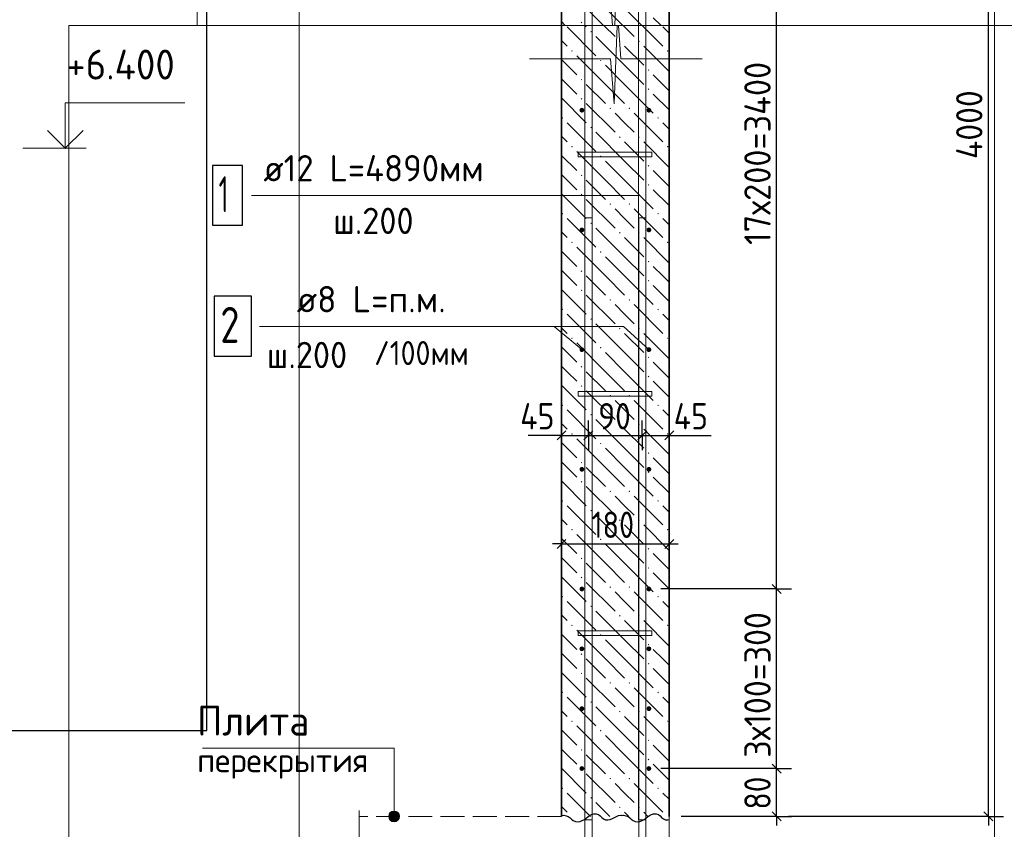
# Model space of a CAD drawing. Header units: millimetres. Extents: x 0 to 21005, y -5 to 14850.
# Tile 14 of 19: x 11669 to 15783, y 6030 to 9412. Entities that reach past the tile are written whole.
import ezdxf

# ---------------------------------------------------------------- set-up
doc = ezdxf.new("R2010")
doc.units = ezdxf.units.MM
doc.linetypes.add('______2', pattern=[135, 100, -35])
for name, color, linetype, lineweight in [('Standard', 7, 'Continuous', 25), ('Позиционная метка диаметр_ шаг', 7, 'Continuous', 13), ('Позиционная метка линия выноска', 7, 'Continuous', 13), ('Примечания', 7, 'Continuous', 13), ('Стена фоновая арматура У1', 7, 'Continuous', 25), ('Стена фоновая арматура Х1', 7, 'Continuous', 25), ('Стена фоновая затяжка С-обр.', 7, 'Continuous', 25)]:
    doc.layers.add(name, color=color, linetype=linetype, lineweight=lineweight)
doc.layers.add('ЖБ Перекрытие верхний уровень', color=7, linetype='Continuous', lineweight=25, true_color=0xe0e0ff)
doc.layers.add('ЖБ Стена верхний уровень', color=7, linetype='Continuous', lineweight=25, true_color=0x006e00)
doc.layers.add('Размерная выноска', color=7, linetype='Continuous')
doc.styles.add('ISOCPEUR', font='txt')

msp = doc.modelspace()

# ---------------------------------------------------------------- hatches: boundary and pattern name
at = {"layer": 'ЖБ Стена верхний уровень', "linetype": 'Continuous', "lineweight": 18, "transparency": 33554687}
for points in [[(14013.4, 9399.9), (14016.6, 9403.2), (14019.9, 9399.9), (14016.6, 9396.7)], [(14053.4, 9361.3), (14056.6, 9364.5), (14059.9, 9361.3), (14056.6, 9358)], [(14173.4, 9321.3), (14176.6, 9324.6), (14179.9, 9321.3), (14176.6, 9318)], [(14253.4, 9321.3), (14256.6, 9324.6), (14259.9, 9321.3), (14256.6, 9318)], [(13973.4, 9281.3), (13976.6, 9284.6), (13979.9, 9281.3), (13976.6, 9278)], [(14373.4, 9281.3), (14376.6, 9284.6), (14379.9, 9281.3), (14376.6, 9278)], [(14093.4, 9241.3), (14096.6, 9244.5), (14099.9, 9241.3), (14096.6, 9238)], [(14293.4, 9201.3), (14296.6, 9204.5), (14299.9, 9201.3), (14296.6, 9198)], [(14013.4, 9161.3), (14016.6, 9164.5), (14019.9, 9161.3), (14016.6, 9158)], [(14293.4, 9121.3), (14296.6, 9124.6), (14299.9, 9121.3), (14296.6, 9118)], [(14013.4, 9081.3), (14016.6, 9084.6), (14019.9, 9081.3), (14016.6, 9078)], [(14133.4, 9041.3), (14136.6, 9044.5), (14139.8, 9041.3), (14136.6, 9038)], [(14213.4, 9041.3), (14216.6, 9044.5), (14219.9, 9041.3), (14216.6, 9038)], [(13933.4, 9001.3), (13936.6, 9004.5), (13939.8, 9001.3), (13936.6, 8998)], [(14333.4, 9001.3), (14336.6, 9004.5), (14339.8, 9001.3), (14336.6, 8998)], [(14053.4, 8961.3), (14056.6, 8964.5), (14059.9, 8961.3), (14056.6, 8958)], [(14173.4, 8921.3), (14176.6, 8924.6), (14179.9, 8921.3), (14176.6, 8918)], [(14253.4, 8921.3), (14256.6, 8924.6), (14259.9, 8921.3), (14256.6, 8918)], [(13973.4, 8881.3), (13976.6, 8884.6), (13979.9, 8881.3), (13976.6, 8878)], [(14373.4, 8881.3), (14376.6, 8884.6), (14379.9, 8881.3), (14376.6, 8878)], [(14093.4, 8841.3), (14096.6, 8844.5), (14099.9, 8841.3), (14096.6, 8838)], [(14013.4, 8761.3), (14016.6, 8764.5), (14019.9, 8761.3), (14016.6, 8758)], [(14293.4, 8801.3), (14296.6, 8804.5), (14299.9, 8801.3), (14296.6, 8798)], [(14293.4, 8721.3), (14296.6, 8724.6), (14299.9, 8721.3), (14296.6, 8718)], [(14013.4, 8681.3), (14016.6, 8684.6), (14019.9, 8681.3), (14016.6, 8678)], [(14133.4, 8641.3), (14136.6, 8644.5), (14139.8, 8641.3), (14136.6, 8638)], [(14213.4, 8641.3), (14216.6, 8644.5), (14219.9, 8641.3), (14216.6, 8638)], [(13933.4, 8601.3), (13936.6, 8604.5), (13939.8, 8601.3), (13936.6, 8598)], [(14333.4, 8601.3), (14336.6, 8604.5), (14339.8, 8601.3), (14336.6, 8598)], [(14053.4, 8561.3), (14056.6, 8564.5), (14059.9, 8561.3), (14056.6, 8558)], [(14173.4, 8521.3), (14176.6, 8524.6), (14179.9, 8521.3), (14176.6, 8518)], [(14253.4, 8521.3), (14256.6, 8524.6), (14259.9, 8521.3), (14256.6, 8518)], [(13973.4, 8481.3), (13976.6, 8484.6), (13979.9, 8481.3), (13976.6, 8478)], [(14373.4, 8481.3), (14376.6, 8484.6), (14379.9, 8481.3), (14376.6, 8478)], [(14093.4, 8441.3), (14096.6, 8444.5), (14099.9, 8441.3), (14096.6, 8438)], [(14293.4, 8401.3), (14296.6, 8404.5), (14299.9, 8401.3), (14296.6, 8398)], [(14013.4, 8361.3), (14016.6, 8364.5), (14019.9, 8361.3), (14016.6, 8358)], [(14293.4, 8321.3), (14296.6, 8324.6), (14299.9, 8321.3), (14296.6, 8318)], [(14013.4, 8281.3), (14016.6, 8284.6), (14019.9, 8281.3), (14016.6, 8278)], [(14133.4, 8241.3), (14136.6, 8244.5), (14139.8, 8241.3), (14136.6, 8238)], [(14213.4, 8241.3), (14216.6, 8244.5), (14219.9, 8241.3), (14216.6, 8238)], [(13933.4, 8201.3), (13936.6, 8204.5), (13939.8, 8201.3), (13936.6, 8198)], [(14333.4, 8201.3), (14336.6, 8204.5), (14339.8, 8201.3), (14336.6, 8198)], [(14053.4, 8161.3), (14056.6, 8164.5), (14059.9, 8161.3), (14056.6, 8158)], [(14173.4, 8121.3), (14176.6, 8124.6), (14179.9, 8121.3), (14176.6, 8118)], [(14253.4, 8121.3), (14256.6, 8124.6), (14259.9, 8121.3), (14256.6, 8118)], [(13973.4, 8081.3), (13976.6, 8084.6), (13979.9, 8081.3), (13976.6, 8078)], [(14373.4, 8081.3), (14376.6, 8084.6), (14379.9, 8081.3), (14376.6, 8078)], [(14093.4, 8041.3), (14096.6, 8044.5), (14099.9, 8041.3), (14096.6, 8038)], [(14293.4, 8001.3), (14296.6, 8004.5), (14299.9, 8001.3), (14296.6, 7998)], [(14013.4, 7961.3), (14016.6, 7964.5), (14019.9, 7961.3), (14016.6, 7958)], [(14293.4, 7921.3), (14296.6, 7924.6), (14299.9, 7921.3), (14296.6, 7918)], [(14013.4, 7881.3), (14016.6, 7884.6), (14019.9, 7881.3), (14016.6, 7878)], [(14133.4, 7841.3), (14136.6, 7844.5), (14139.8, 7841.3), (14136.6, 7838)], [(14213.4, 7841.3), (14216.6, 7844.5), (14219.9, 7841.3), (14216.6, 7838)], [(13933.4, 7801.3), (13936.6, 7804.5), (13939.8, 7801.3), (13936.6, 7798)], [(14333.4, 7801.3), (14336.6, 7804.5), (14339.8, 7801.3), (14336.6, 7798)], [(14053.4, 7761.3), (14056.6, 7764.5), (14059.9, 7761.3), (14056.6, 7758)], [(14173.4, 7721.3), (14176.6, 7724.6), (14179.9, 7721.3), (14176.6, 7718)], [(14253.4, 7721.3), (14256.6, 7724.6), (14259.9, 7721.3), (14256.6, 7718)], [(13973.4, 7681.3), (13976.6, 7684.6), (13979.9, 7681.3), (13976.6, 7678)], [(14373.4, 7681.3), (14376.6, 7684.6), (14379.9, 7681.3), (14376.6, 7678)], [(14093.4, 7641.3), (14096.6, 7644.5), (14099.9, 7641.3), (14096.6, 7638)], [(14293.4, 7601.3), (14296.6, 7604.5), (14299.9, 7601.3), (14296.6, 7598)], [(14013.4, 7561.3), (14016.6, 7564.5), (14019.9, 7561.3), (14016.6, 7558)], [(14293.4, 7521.3), (14296.6, 7524.6), (14299.9, 7521.3), (14296.6, 7518)], [(14013.4, 7481.3), (14016.6, 7484.6), (14019.9, 7481.3), (14016.6, 7478)], [(14133.4, 7441.3), (14136.6, 7444.5), (14139.8, 7441.3), (14136.6, 7438)], [(14213.4, 7441.3), (14216.6, 7444.5), (14219.9, 7441.3), (14216.6, 7438)], [(13933.4, 7401.3), (13936.6, 7404.5), (13939.8, 7401.3), (13936.6, 7398)], [(14333.4, 7401.3), (14336.6, 7404.5), (14339.8, 7401.3), (14336.6, 7398)], [(14053.4, 7361.3), (14056.6, 7364.5), (14059.9, 7361.3), (14056.6, 7358)], [(14173.4, 7321.3), (14176.6, 7324.5), (14179.9, 7321.3), (14176.6, 7318)], [(14253.4, 7321.3), (14256.6, 7324.5), (14259.9, 7321.3), (14256.6, 7318)], [(13973.4, 7281.3), (13976.6, 7284.6), (13979.9, 7281.3), (13976.6, 7278)], [(14373.4, 7281.3), (14376.6, 7284.6), (14379.9, 7281.3), (14376.6, 7278)], [(14093.4, 7241.3), (14096.6, 7244.5), (14099.9, 7241.3), (14096.6, 7238)], [(14293.4, 7201.3), (14296.6, 7204.5), (14299.9, 7201.3), (14296.6, 7198)], [(14013.4, 7161.3), (14016.6, 7164.5), (14019.9, 7161.3), (14016.6, 7158)], [(14293.4, 7121.3), (14296.6, 7124.5), (14299.9, 7121.3), (14296.6, 7118)], [(14013.4, 7081.3), (14016.6, 7084.6), (14019.9, 7081.3), (14016.6, 7078)], [(14133.4, 7041.3), (14136.6, 7044.5), (14139.8, 7041.3), (14136.6, 7038)], [(14213.4, 7041.3), (14216.6, 7044.5), (14219.9, 7041.3), (14216.6, 7038)], [(13933.4, 7001.3), (13936.6, 7004.5), (13939.8, 7001.3), (13936.6, 6998)], [(14333.4, 7001.3), (14336.6, 7004.5), (14339.8, 7001.3), (14336.6, 6998)], [(14053.4, 6961.3), (14056.6, 6964.5), (14059.9, 6961.3), (14056.6, 6958)], [(14173.4, 6921.3), (14176.6, 6924.5), (14179.9, 6921.3), (14176.6, 6918)], [(14253.4, 6921.3), (14256.6, 6924.5), (14259.9, 6921.3), (14256.6, 6918)], [(13973.4, 6881.3), (13976.6, 6884.6), (13979.9, 6881.3), (13976.6, 6878)], [(14373.4, 6881.3), (14376.6, 6884.6), (14379.9, 6881.3), (14376.6, 6878)], [(14093.4, 6841.3), (14096.6, 6844.5), (14099.9, 6841.3), (14096.6, 6838)], [(14293.4, 6801.3), (14296.6, 6804.5), (14299.9, 6801.3), (14296.6, 6798)], [(14013.4, 6761.3), (14016.6, 6764.5), (14019.9, 6761.3), (14016.6, 6758)], [(14293.4, 6721.3), (14296.6, 6724.5), (14299.9, 6721.3), (14296.6, 6718)], [(14013.4, 6681.3), (14016.6, 6684.6), (14019.9, 6681.3), (14016.6, 6678)], [(14133.4, 6641.3), (14136.6, 6644.5), (14139.8, 6641.3), (14136.6, 6638)], [(14213.4, 6641.3), (14216.6, 6644.5), (14219.9, 6641.3), (14216.6, 6638)], [(13933.4, 6601.3), (13936.6, 6604.5), (13939.8, 6601.3), (13936.6, 6598)], [(14333.4, 6601.3), (14336.6, 6604.5), (14339.8, 6601.3), (14336.6, 6598)], [(14053.4, 6561.3), (14056.6, 6564.5), (14059.9, 6561.3), (14056.6, 6558)], [(14173.4, 6521.3), (14176.6, 6524.5), (14179.9, 6521.3), (14176.6, 6518)], [(14253.4, 6521.3), (14256.6, 6524.5), (14259.9, 6521.3), (14256.6, 6518)], [(13973.4, 6481.3), (13976.6, 6484.6), (13979.9, 6481.3), (13976.6, 6478)], [(14373.4, 6481.3), (14376.6, 6484.6), (14379.9, 6481.3), (14376.6, 6478)], [(14093.4, 6441.3), (14096.6, 6444.5), (14099.9, 6441.3), (14096.6, 6438)], [(14293.4, 6401.3), (14296.6, 6404.5), (14299.9, 6401.3), (14296.6, 6398)], [(14013.4, 6361.3), (14016.6, 6364.5), (14019.9, 6361.3), (14016.6, 6358)], [(14293.4, 6321.3), (14296.6, 6324.5), (14299.9, 6321.3), (14296.6, 6318)], [(14013.4, 6281.3), (14016.6, 6284.6), (14019.9, 6281.3), (14016.6, 6278)], [(14133.4, 6241.3), (14136.6, 6244.5), (14139.8, 6241.3), (14136.6, 6238)], [(14213.4, 6241.3), (14216.6, 6244.5), (14219.9, 6241.3), (14216.6, 6238)], [(13933.4, 6201.3), (13936.6, 6204.5), (13939.8, 6201.3), (13936.6, 6198)], [(14333.4, 6201.3), (14336.6, 6204.5), (14339.8, 6201.3), (14336.6, 6198)], [(14053.4, 6161.3), (14056.6, 6164.5), (14059.9, 6161.3), (14056.6, 6158)], [(14173.4, 6121.3), (14176.6, 6124.5), (14179.9, 6121.3), (14176.6, 6118)], [(14253.4, 6121.3), (14256.6, 6124.5), (14259.9, 6121.3), (14256.6, 6118)], [(13975.6, 6083.6), (13976.6, 6084.6), (13977.6, 6083.6)], [(14375.6, 6083.6), (14376.6, 6084.6), (14377.6, 6083.6)]]:
    msp.add_hatch(color=7, dxfattribs=at).paths.add_polyline_path(points, flags=16)
at = {"layer": 'Позиционная метка линия выноска', "linetype": 'Continuous', "lineweight": 13, "transparency": 33554687}
for points in [[(13210.8, 6083.6), (13255.9, 6083.6), (13252.7, 6094.8)], [(13210.8, 6083.6), (13252.7, 6094.8), (13214, 6094.8)], [(13214, 6094.8), (13252.7, 6094.8), (13244.6, 6102.9)], [(13214, 6094.8), (13244.6, 6102.9), (13222.1, 6102.9)], [(13222.1, 6102.9), (13244.6, 6102.9), (13233.4, 6106.1)], [(13214, 6072.3), (13255.9, 6083.6), (13210.8, 6083.6)], [(13214, 6072.3), (13252.7, 6072.3), (13255.9, 6083.6)], [(13222.1, 6064.2), (13252.7, 6072.3), (13214, 6072.3)], [(13222.1, 6064.2), (13244.6, 6064.2), (13252.7, 6072.3)], [(13244.6, 6064.2), (13222.1, 6064.2), (13233.4, 6061.1)]]:
    msp.add_hatch(color=7, dxfattribs=at).paths.add_polyline_path(points)
at = {"layer": 'Стена фоновая арматура У1', "linetype": 'Continuous', "lineweight": 13, "transparency": 33554687}
for points in [[(14028.1, 9033.6), (14027.3, 9037.4), (14025.2, 9040.7), (14021.9, 9042.8), (14018.1, 9043.6), (14014.3, 9042.8), (14011, 9040.7), (14008.9, 9037.4), (14008.1, 9033.6), (14008.9, 9029.8), (14011, 9026.5), (14014.3, 9024.3), (14018.1, 9023.6), (14021.9, 9024.3), (14025.2, 9026.5), (14027.3, 9029.8)], [(14308.1, 9033.6), (14307.4, 9037.4), (14305.2, 9040.7), (14301.9, 9042.8), (14298.1, 9043.6), (14294.3, 9042.8), (14291, 9040.7), (14288.9, 9037.4), (14288.1, 9033.6), (14288.9, 9029.8), (14291, 9026.5), (14294.3, 9024.3), (14298.1, 9023.6), (14301.9, 9024.3), (14305.2, 9026.5), (14307.4, 9029.8)], [(14028.1, 8533.6), (14027.3, 8537.4), (14025.2, 8540.7), (14021.9, 8542.8), (14018.1, 8543.6), (14014.3, 8542.8), (14011, 8540.7), (14008.9, 8537.4), (14008.1, 8533.6), (14008.9, 8529.8), (14011, 8526.5), (14014.3, 8524.3), (14018.1, 8523.6), (14021.9, 8524.3), (14025.2, 8526.5), (14027.3, 8529.8)], [(14308.1, 8533.6), (14307.4, 8537.4), (14305.2, 8540.7), (14301.9, 8542.8), (14298.1, 8543.6), (14294.3, 8542.8), (14291, 8540.7), (14288.9, 8537.4), (14288.1, 8533.6), (14288.9, 8529.8), (14291, 8526.5), (14294.3, 8524.3), (14298.1, 8523.6), (14301.9, 8524.3), (14305.2, 8526.5), (14307.4, 8529.8)], [(14028.1, 8033.6), (14027.3, 8037.4), (14025.2, 8040.7), (14021.9, 8042.8), (14018.1, 8043.6), (14014.3, 8042.8), (14011, 8040.7), (14008.9, 8037.4), (14008.1, 8033.6), (14008.9, 8029.8), (14011, 8026.5), (14014.3, 8024.3), (14018.1, 8023.6), (14021.9, 8024.3), (14025.2, 8026.5), (14027.3, 8029.8)], [(14308.1, 8033.6), (14307.4, 8037.4), (14305.2, 8040.7), (14301.9, 8042.8), (14298.1, 8043.6), (14294.3, 8042.8), (14291, 8040.7), (14288.9, 8037.4), (14288.1, 8033.6), (14288.9, 8029.8), (14291, 8026.5), (14294.3, 8024.3), (14298.1, 8023.6), (14301.9, 8024.3), (14305.2, 8026.5), (14307.4, 8029.8)], [(14028.1, 7533.6), (14027.3, 7537.4), (14025.2, 7540.7), (14021.9, 7542.8), (14018.1, 7543.6), (14014.3, 7542.8), (14011, 7540.7), (14008.9, 7537.4), (14008.1, 7533.6), (14008.9, 7529.8), (14011, 7526.5), (14014.3, 7524.3), (14018.1, 7523.6), (14021.9, 7524.3), (14025.2, 7526.5), (14027.3, 7529.8)], [(14308.1, 7533.6), (14307.4, 7537.4), (14305.2, 7540.7), (14301.9, 7542.8), (14298.1, 7543.6), (14294.3, 7542.8), (14291, 7540.7), (14288.9, 7537.4), (14288.1, 7533.6), (14288.9, 7529.8), (14291, 7526.5), (14294.3, 7524.3), (14298.1, 7523.6), (14301.9, 7524.3), (14305.2, 7526.5), (14307.4, 7529.8)], [(14028.1, 7033.6), (14027.3, 7037.4), (14025.2, 7040.7), (14021.9, 7042.8), (14018.1, 7043.6), (14014.3, 7042.8), (14011, 7040.7), (14008.9, 7037.4), (14008.1, 7033.6), (14008.9, 7029.8), (14011, 7026.5), (14014.3, 7024.3), (14018.1, 7023.6), (14021.9, 7024.3), (14025.2, 7026.5), (14027.3, 7029.8)], [(14308.1, 7033.6), (14307.4, 7037.4), (14305.2, 7040.7), (14301.9, 7042.8), (14298.1, 7043.6), (14294.3, 7042.8), (14291, 7040.7), (14288.9, 7037.4), (14288.1, 7033.6), (14288.9, 7029.8), (14291, 7026.5), (14294.3, 7024.3), (14298.1, 7023.6), (14301.9, 7024.3), (14305.2, 7026.5), (14307.4, 7029.8)], [(14028.1, 6783.6), (14027.3, 6787.4), (14025.2, 6790.7), (14021.9, 6792.8), (14018.1, 6793.6), (14014.3, 6792.8), (14011, 6790.7), (14008.9, 6787.4), (14008.1, 6783.6), (14008.9, 6779.8), (14011, 6776.5), (14014.3, 6774.3), (14018.1, 6773.6), (14021.9, 6774.3), (14025.2, 6776.5), (14027.3, 6779.8)], [(14308.1, 6783.6), (14307.4, 6787.4), (14305.2, 6790.7), (14301.9, 6792.8), (14298.1, 6793.6), (14294.3, 6792.8), (14291, 6790.7), (14288.9, 6787.4), (14288.1, 6783.6), (14288.9, 6779.8), (14291, 6776.5), (14294.3, 6774.3), (14298.1, 6773.6), (14301.9, 6774.3), (14305.2, 6776.5), (14307.4, 6779.8)], [(14028.1, 6533.6), (14027.3, 6537.4), (14025.2, 6540.7), (14021.9, 6542.8), (14018.1, 6543.6), (14014.3, 6542.8), (14011, 6540.7), (14008.9, 6537.4), (14008.1, 6533.6), (14008.9, 6529.8), (14011, 6526.5), (14014.3, 6524.3), (14018.1, 6523.6), (14021.9, 6524.3), (14025.2, 6526.5), (14027.3, 6529.8)], [(14308.1, 6533.6), (14307.4, 6537.4), (14305.2, 6540.7), (14301.9, 6542.8), (14298.1, 6543.6), (14294.3, 6542.8), (14291, 6540.7), (14288.9, 6537.4), (14288.1, 6533.6), (14288.9, 6529.8), (14291, 6526.5), (14294.3, 6524.3), (14298.1, 6523.6), (14301.9, 6524.3), (14305.2, 6526.5), (14307.4, 6529.8)], [(14028.1, 6283.6), (14027.3, 6287.4), (14025.2, 6290.7), (14021.9, 6292.8), (14018.1, 6293.6), (14014.3, 6292.8), (14011, 6290.7), (14008.9, 6287.4), (14008.1, 6283.6), (14008.9, 6279.8), (14011, 6276.5), (14014.3, 6274.3), (14018.1, 6273.6), (14021.9, 6274.3), (14025.2, 6276.5), (14027.3, 6279.8)], [(14308.1, 6283.6), (14307.4, 6287.4), (14305.2, 6290.7), (14301.9, 6292.8), (14298.1, 6293.6), (14294.3, 6292.8), (14291, 6290.7), (14288.9, 6287.4), (14288.1, 6283.6), (14288.9, 6279.8), (14291, 6276.5), (14294.3, 6274.3), (14298.1, 6273.6), (14301.9, 6274.3), (14305.2, 6276.5), (14307.4, 6279.8)]]:
    msp.add_hatch(color=7, dxfattribs=at).paths.add_polyline_path(points)

# ---------------------------------------------------------------- linework, layer by layer
at = {"layer": 'Standard', "color": 7, "linetype": 'Continuous', "lineweight": 13, "transparency": 33554687}
for p, q in [((14167.1, 9684.2), (14155.7, 9387.6)), ((14146.7, 9387.6), (14138.3, 9496.7)), ((14165.3, 9387.6), (14152.7, 9060.6)), ((14181.5, 9248.1), (14170.8, 9387.6)), ((13799.3, 9248.1), (13799.3, 9248.1)), ((14138.3, 9248.1), (13799.3, 9248.1)), ((14152.7, 9060.6), (14138.3, 9248.1)), ((14520.5, 9248.1), (14181.5, 9248.1)), ((11681.4, 8874.8), (11946.4, 8874.8))]:
    msp.add_line(p, q, dxfattribs=at)
at = {"layer": 'Standard', "color": 254, "linetype": 'Continuous', "lineweight": 13, "true_color": 0xc4c4ff, "transparency": 33554687}
msp.add_line((12836.9, 9387.6), (12836.9, 4458.6), dxfattribs=at)
at = {"layer": 'Standard', "color": 7, "linetype": 'Continuous', "lineweight": -3, "transparency": 33554687}
for p, q in [((14831.9, 7033.6), (14831.9, 9387.6)), ((13933, 7675.3), (13895.5, 7675.3)), ((13933, 7675.3), (14045.5, 7675.3)), ((14045.5, 7675.3), (14270.5, 7675.3)), ((14270.5, 7675.3), (14383, 7675.3)), ((14383, 7675.3), (14420.5, 7675.3)), ((13933, 7221.8), (13895.5, 7221.8)), ((13933, 7221.8), (14383, 7221.8)), ((14383, 7221.8), (14420.5, 7221.8)), ((14831.9, 6283.6), (14831.9, 7033.6)), ((14831.9, 6083.6), (14831.9, 6283.6)), ((14831.9, 6083.6), (14831.9, 6046.1)), ((15716.9, 6083.6), (15716.9, 6046.1))]:
    msp.add_line(p, q, dxfattribs=at)
at = {"layer": 'Standard', "color": 251, "linetype": 'Continuous', "lineweight": -3, "true_color": 0x656565, "transparency": 33554687}
for p, q in [((13933, 7675.3), (13933, 7737.8)), ((14045.5, 7675.3), (14045.5, 7737.8)), ((14270.5, 7675.3), (14270.5, 7737.8)), ((14383, 7675.3), (14383, 7737.8)), ((13933, 7675.3), (13933, 7612.8)), ((14045.5, 7675.3), (14045.5, 7612.8)), ((14270.5, 7675.3), (14270.5, 7612.8)), ((14383, 7675.3), (14383, 7612.8)), ((13933, 7221.8), (13933, 7284.3)), ((14383, 7221.8), (14383, 7284.3)), ((13933, 7221.8), (13933, 7159.3)), ((14383, 7221.8), (14383, 7159.3)), ((14831.9, 7033.6), (14769.4, 7033.6)), ((14831.9, 7033.6), (14894.4, 7033.6)), ((14831.9, 6283.6), (14769.4, 6283.6)), ((14831.9, 6283.6), (14894.4, 6283.6)), ((14831.9, 6083.6), (14433, 6083.6)), ((14831.9, 6083.6), (14769.4, 6083.6)), ((14831.9, 6083.6), (14894.4, 6083.6)), ((15716.9, 6083.6), (14881.9, 6083.6)), ((15716.9, 6083.6), (15654.4, 6083.6)), ((15716.9, 6083.6), (15779.4, 6083.6))]:
    msp.add_line(p, q, dxfattribs=at)
at = {"layer": 'Standard', "color": 7, "linetype": 'Continuous', "lineweight": 25, "transparency": 33554687}
for p, q in [((13914.2, 7656.6), (13951.7, 7694.1)), ((14026.8, 7656.6), (14064.3, 7694.1)), ((14251.7, 7656.6), (14289.2, 7694.1)), ((14364.2, 7656.6), (14401.7, 7694.1)), ((13914.2, 7203.1), (13951.7, 7240.6)), ((14364.2, 7203.1), (14401.7, 7240.6)), ((14850.6, 7014.8), (14813.1, 7052.3)), ((14850.6, 6264.8), (14813.1, 6302.3)), ((14850.6, 6064.8), (14813.1, 6102.3)), ((15735.7, 6064.8), (15698.2, 6102.3))]:
    msp.add_line(p, q, dxfattribs=at)
at = {"layer": 'Standard', "color": 7, "linetype": 'Continuous', "lineweight": -3, "transparency": 33554687}
for points in [[(12450.3, 14652.6), (8905.4, 14652.6), (8905.4, 6442.4), (12450.3, 6442.4), (12450.3, 14652.6)], [(15716.9, 9387.6), (15716.9, 9407), (15716.9, 9407), (15716.9, 13122.2)], [(14831.9, 9387.6), (14831.9, 9404.2), (14831.9, 9404.2), (14831.9, 12572.2)], [(15716.9, 6083.6), (15716.9, 8776.8), (15716.9, 8776.8), (15716.9, 9387.6)]]:
    msp.add_lwpolyline(points, dxfattribs=at)
at = {"layer": 'Standard', "color": 7, "linetype": 'Continuous', "lineweight": 13, "transparency": 33554687}
for points in [[(21005, 14650), (12410.3, 14650), (12410.3, 9387.6), (21005, 9387.6)], [(21005, 9387.6), (11874.4, 9387.6), (11874.4, 2868.4), (21005, 2868.4)], [(11859.3, 8874.8), (11859.3, 9064.8), (12359.3, 9064.8)]]:
    msp.add_lwpolyline(points, dxfattribs=at)
at = {"layer": 'Standard', "color": 254, "linetype": 'Continuous', "lineweight": 13, "true_color": 0xc4c4ff, "transparency": 33554687}
for points in [[(15741.9, 9387.6), (15741.9, 13969.6), (12836.9, 13969.6), (12836.9, 9387.6)], [(12836.9, 4458.6), (15741.9, 4458.6), (15741.9, 9387.6)]]:
    msp.add_lwpolyline(points, dxfattribs=at)
at = {"layer": 'Standard', "color": 7, "linetype": 'Continuous', "lineweight": 35, "transparency": 33554687}
msp.add_lwpolyline([(11785, 8949.1), (11859.3, 8874.8), (11933.5, 8949.1)], dxfattribs=at)
at = {"layer": 'Standard', "color": 251, "linetype": 'Continuous', "lineweight": -3, "true_color": 0x656565, "transparency": 33554687}
for points in [[(14831.9, 7033.6), (14823.4, 7033.6), (14823.4, 7033.6), (14823.4, 7033.6), (14823.4, 7033.6), (14823.4, 7033.6), (14823.4, 7033.6), (14348, 7033.6)], [(14831.9, 6283.6), (14823.4, 6283.6), (14823.4, 6283.6), (14823.4, 6283.6), (14823.4, 6283.6), (14823.4, 6283.6), (14823.4, 6283.6), (14823.4, 6283.6), (14823.4, 6283.6), (14348, 6283.6)]]:
    msp.add_lwpolyline(points, dxfattribs=at)
at = {"layer": 'ЖБ Перекрытие верхний уровень', "color": 7, "linetype": '______2', "lineweight": 18, "transparency": 33554687}
for p, q in [((13933, 6083.6), (13086.9, 6083.6)), ((14383, 5583.6), (14383, 6083.6))]:
    msp.add_line(p, q, dxfattribs=at)
at = {"layer": 'ЖБ Стена верхний уровень', "color": 7, "linetype": 'Continuous', "lineweight": 35, "transparency": 33554687}
for p, q in [((13933, 13122.2), (13933, 9387.6)), ((14383, 9387.6), (14383, 13122.2)), ((13933, 9387.6), (13933, 6083.6)), ((14383, 6083.6), (14383, 9387.6))]:
    msp.add_line(p, q, dxfattribs=at)
at = {"layer": 'ЖБ Стена верхний уровень', "color": 9, "linetype": 'Continuous', "lineweight": 18, "true_color": 0xc7c7c7, "transparency": 33554687}
for p, q in [((14108.9, 9387.6), (13996.6, 9499.9)), ((14116.6, 9459.9), (14188.9, 9387.6)), ((14196.6, 9459.9), (14268.9, 9387.6)), ((13948.9, 9387.6), (13933, 9403.5)), ((13956.6, 9381.3), (14076.6, 9261.3)), ((14030.3, 9387.6), (14036.6, 9381.3)), ((14110.3, 9387.6), (14156.6, 9341.3)), ((14196.6, 9381.3), (14190.3, 9387.6)), ((14236.6, 9341.3), (14196.6, 9381.3)), ((14270.3, 9387.6), (14356.6, 9301.3)), ((14348.9, 9387.6), (14316.6, 9419.9)), ((14356.6, 9381.3), (14383, 9354.9)), ((14196.6, 9221.3), (14076.6, 9341.3)), ((13933, 9324.9), (13956.6, 9301.3)), ((14196.6, 9301.3), (14276.6, 9221.3)), ((14276.6, 9301.3), (14383, 9194.9)), ((14116.6, 9141.3), (13996.6, 9261.3)), ((13933, 9244.9), (13996.6, 9181.3)), ((14116.6, 9221.3), (14196.6, 9141.3)), ((14196.6, 9221.3), (14276.6, 9141.3)), ((14356.6, 9141.3), (14316.6, 9181.3)), ((13956.6, 9141.3), (13933, 9164.9)), ((13996.6, 9101.3), (13956.6, 9141.3)), ((14036.6, 9141.3), (14116.6, 9061.3)), ((14116.6, 9141.3), (14196.6, 9061.3)), ((14196.6, 9141.3), (14316.6, 9021.3)), ((14383, 9114.9), (14356.6, 9141.3)), ((14316.6, 9101.3), (14383, 9034.9)), ((13933, 9084.9), (14036.6, 8981.3)), ((14036.6, 9061.3), (14156.6, 8941.3)), ((14196.6, 8981.3), (14156.6, 9021.3)), ((14236.6, 9021.3), (14356.6, 8901.3)), ((13956.6, 8981.3), (14076.6, 8861.3)), ((14236.6, 8941.3), (14196.6, 8981.3)), ((14356.6, 8981.3), (14383, 8954.9)), ((14196.6, 8821.3), (14076.6, 8941.3)), ((13933, 8924.9), (13956.6, 8901.3)), ((14196.6, 8901.3), (14276.6, 8821.3)), ((14276.6, 8901.3), (14383, 8794.9)), ((14116.6, 8741.3), (13996.6, 8861.3)), ((13933, 8844.9), (13996.6, 8781.3)), ((14116.6, 8821.3), (14196.6, 8741.3)), ((14196.6, 8821.3), (14276.6, 8741.3)), ((13956.6, 8741.3), (13933, 8764.9)), ((14356.6, 8741.3), (14316.6, 8781.3)), ((13996.6, 8701.3), (13956.6, 8741.3)), ((14036.6, 8741.3), (14116.6, 8661.3)), ((14116.6, 8741.3), (14196.6, 8661.3)), ((14196.6, 8741.3), (14316.6, 8621.3)), ((14383, 8714.9), (14356.6, 8741.3)), ((13933, 8684.9), (14036.6, 8581.3)), ((14316.6, 8701.3), (14383, 8634.9)), ((14036.6, 8661.3), (14156.6, 8541.3)), ((14196.6, 8581.3), (14156.6, 8621.3)), ((14236.6, 8621.3), (14356.6, 8501.3)), ((13956.6, 8581.3), (14076.6, 8461.3)), ((14236.6, 8541.3), (14196.6, 8581.3)), ((14356.6, 8581.3), (14383, 8554.9)), ((13933, 8524.9), (13956.6, 8501.3)), ((14196.6, 8421.3), (14076.6, 8541.3)), ((14196.6, 8501.3), (14276.6, 8421.3)), ((14276.6, 8501.3), (14383, 8394.9)), ((13933, 8444.9), (13996.6, 8381.3)), ((14116.6, 8341.3), (13996.6, 8461.3)), ((14116.6, 8421.3), (14196.6, 8341.3)), ((14196.6, 8421.3), (14276.6, 8341.3)), ((13956.6, 8341.3), (13933, 8364.9)), ((14356.6, 8341.3), (14316.6, 8381.3)), ((13996.6, 8301.3), (13956.6, 8341.3)), ((14036.6, 8341.3), (14116.6, 8261.3)), ((14116.6, 8341.3), (14196.6, 8261.3)), ((14196.6, 8341.3), (14316.6, 8221.3)), ((14383, 8314.9), (14356.6, 8341.3)), ((13933, 8284.9), (14036.6, 8181.3)), ((14316.6, 8301.3), (14383, 8234.9)), ((14036.6, 8261.3), (14156.6, 8141.3)), ((14196.6, 8181.3), (14156.6, 8221.3)), ((14236.6, 8221.3), (14356.6, 8101.3)), ((13956.6, 8181.3), (14076.6, 8061.3)), ((14236.6, 8141.3), (14196.6, 8181.3)), ((14356.6, 8181.3), (14383, 8154.9)), ((13933, 8124.9), (13956.6, 8101.3)), ((14196.6, 8021.3), (14076.6, 8141.3)), ((14196.6, 8101.3), (14276.6, 8021.3)), ((14276.6, 8101.3), (14383, 7994.9)), ((13933, 8044.9), (13996.6, 7981.3)), ((14116.6, 7941.3), (13996.6, 8061.3)), ((14116.6, 8021.3), (14196.6, 7941.3)), ((14196.6, 8021.3), (14276.6, 7941.3)), ((13956.6, 7941.3), (13933, 7964.9)), ((13996.6, 7901.3), (13956.6, 7941.3)), ((14036.6, 7941.3), (14116.6, 7861.3)), ((14116.6, 7941.3), (14196.6, 7861.3)), ((14196.6, 7941.3), (14316.6, 7821.3)), ((14356.6, 7941.3), (14316.6, 7981.3)), ((14383, 7914.9), (14356.6, 7941.3)), ((14316.6, 7901.3), (14383, 7834.9)), ((13933, 7884.9), (14036.6, 7781.3)), ((14036.6, 7861.3), (14156.6, 7741.3)), ((14196.6, 7781.3), (14156.6, 7821.3)), ((14236.6, 7821.3), (14356.6, 7701.3)), ((13956.6, 7781.3), (14076.6, 7661.3)), ((14236.6, 7741.3), (14196.6, 7781.3)), ((14356.6, 7781.3), (14383, 7754.9)), ((14196.6, 7621.3), (14076.6, 7741.3)), ((13933, 7724.9), (13956.6, 7701.3)), ((14196.6, 7701.3), (14276.6, 7621.3)), ((14276.6, 7701.3), (14383, 7594.9)), ((14116.6, 7541.3), (13996.6, 7661.3)), ((13933, 7644.9), (13996.6, 7581.3)), ((14116.6, 7621.3), (14196.6, 7541.3)), ((14196.6, 7621.3), (14276.6, 7541.3)), ((14356.6, 7541.3), (14316.6, 7581.3)), ((13956.6, 7541.3), (13933, 7564.9)), ((13996.6, 7501.3), (13956.6, 7541.3)), ((14036.6, 7541.3), (14116.6, 7461.3)), ((14116.6, 7541.3), (14196.6, 7461.3)), ((14196.6, 7541.3), (14316.6, 7421.3)), ((14383, 7514.9), (14356.6, 7541.3)), ((14316.6, 7501.3), (14383, 7434.9)), ((13933, 7484.9), (14036.6, 7381.3)), ((14036.6, 7461.3), (14156.6, 7341.3)), ((14196.6, 7381.3), (14156.6, 7421.3)), ((14236.6, 7421.3), (14356.6, 7301.3)), ((13956.6, 7381.3), (14076.6, 7261.3)), ((14236.6, 7341.3), (14196.6, 7381.3)), ((14356.6, 7381.3), (14383, 7354.9)), ((13933, 7324.9), (13956.6, 7301.3)), ((14196.6, 7221.3), (14076.6, 7341.3)), ((14196.6, 7301.3), (14276.6, 7221.3)), ((14276.6, 7301.3), (14383, 7194.9)), ((13933, 7244.9), (13996.6, 7181.3)), ((14116.6, 7141.3), (13996.6, 7261.3)), ((14116.6, 7221.3), (14196.6, 7141.3)), ((14196.6, 7221.3), (14276.6, 7141.3)), ((13956.6, 7141.3), (13933, 7164.9)), ((14356.6, 7141.3), (14316.6, 7181.3)), ((13996.6, 7101.3), (13956.6, 7141.3)), ((14036.6, 7141.3), (14116.6, 7061.3)), ((14116.6, 7141.3), (14196.6, 7061.3)), ((14196.6, 7141.3), (14316.6, 7021.3)), ((14383, 7114.9), (14356.6, 7141.3)), ((13933, 7084.9), (14036.6, 6981.3)), ((14316.6, 7101.3), (14383, 7034.9)), ((14036.6, 7061.3), (14156.6, 6941.3)), ((14196.6, 6981.3), (14156.6, 7021.3)), ((14236.6, 7021.3), (14356.6, 6901.3)), ((13956.6, 6981.3), (14076.6, 6861.3)), ((14236.6, 6941.3), (14196.6, 6981.3)), ((14356.6, 6981.3), (14383, 6954.9)), ((13933, 6924.9), (13956.6, 6901.3)), ((14196.6, 6821.3), (14076.6, 6941.3)), ((14196.6, 6901.3), (14276.6, 6821.3)), ((14276.6, 6901.3), (14383, 6794.9)), ((13933, 6844.9), (13996.6, 6781.3)), ((14116.6, 6741.3), (13996.6, 6861.3)), ((14116.6, 6821.3), (14196.6, 6741.3)), ((14196.6, 6821.3), (14276.6, 6741.3)), ((13956.6, 6741.3), (13933, 6764.9)), ((14356.6, 6741.3), (14316.6, 6781.3)), ((13996.6, 6701.3), (13956.6, 6741.3)), ((14036.6, 6741.3), (14116.6, 6661.3)), ((14116.6, 6741.3), (14196.6, 6661.3)), ((14196.6, 6741.3), (14316.6, 6621.3)), ((14383, 6714.9), (14356.6, 6741.3)), ((13933, 6684.9), (14036.6, 6581.3)), ((14316.6, 6701.3), (14383, 6634.9)), ((14036.6, 6661.3), (14156.6, 6541.3)), ((14196.6, 6581.3), (14156.6, 6621.3)), ((14236.6, 6621.3), (14356.6, 6501.3)), ((13956.6, 6581.3), (14076.6, 6461.3)), ((14236.6, 6541.3), (14196.6, 6581.3)), ((14356.6, 6581.3), (14383, 6554.9)), ((13933, 6524.9), (13956.6, 6501.3)), ((14196.6, 6421.3), (14076.6, 6541.3)), ((14196.6, 6501.3), (14276.6, 6421.3)), ((14276.6, 6501.3), (14383, 6394.9)), ((14116.6, 6341.3), (13996.6, 6461.3)), ((13933, 6444.9), (13996.6, 6381.3)), ((14116.6, 6421.3), (14196.6, 6341.3)), ((14196.6, 6421.3), (14276.6, 6341.3)), ((14356.6, 6341.3), (14316.6, 6381.3)), ((13956.6, 6341.3), (13933, 6364.9)), ((13996.6, 6301.3), (13956.6, 6341.3)), ((14036.6, 6341.3), (14116.6, 6261.3)), ((14116.6, 6341.3), (14196.6, 6261.3)), ((14196.6, 6341.3), (14316.6, 6221.3)), ((14383, 6314.9), (14356.6, 6341.3)), ((14316.6, 6301.3), (14383, 6234.9)), ((13933, 6284.9), (14036.6, 6181.3)), ((14036.6, 6261.3), (14156.6, 6141.3)), ((14196.6, 6181.3), (14156.6, 6221.3)), ((14236.6, 6221.3), (14356.6, 6101.3)), ((13956.6, 6181.3), (14054.3, 6083.6)), ((14236.6, 6141.3), (14196.6, 6181.3)), ((14356.6, 6181.3), (14383, 6154.9)), ((14134.3, 6083.6), (14076.6, 6141.3)), ((13933, 6124.9), (13956.6, 6101.3)), ((14196.6, 6101.3), (14214.3, 6083.6)), ((14276.6, 6101.3), (14294.3, 6083.6))]:
    msp.add_line(p, q, dxfattribs=at)
at = {"layer": 'Позиционная метка линия выноска', "color": 7, "linetype": 'Continuous', "lineweight": 13, "transparency": 33554687}
for p, q in [((12637.6, 8677.7), (14260.5, 8677.7)), ((14018, 8033.6), (13901.7, 8130.5)), ((13233.4, 6106.1), (13233.4, 6106.1)), ((13210.8, 6083.6), (13210.8, 6083.6)), ((13233.4, 6061.1), (13233.4, 6061.1)), ((13255.9, 6083.6), (13255.9, 6083.6))]:
    msp.add_line(p, q, dxfattribs=at)
for points in [[(14298, 8033.6), (14191.4, 8130.5), (12671.3, 8130.5)], [(13233.4, 6083.6), (13233.4, 6368.4), (12433.4, 6368.4)]]:
    msp.add_lwpolyline(points, dxfattribs=at)
msp.add_circle((13233.4, 6083.6), 22.5, dxfattribs=at)
at = {"layer": 'Примечания', "color": 7, "linetype": 'Continuous', "lineweight": 25, "transparency": 33554687}
for points in [[(13933, 6088), (13942.2, 6088.1), (13952.2, 6086.6), (13961.2, 6083.3), (13968.5, 6077.9), (13974.7, 6071.4), (13982, 6065.9), (13991.2, 6062.6), (14001, 6060.7), (14010.7, 6062.9), (14019.7, 6066.4), (14028.5, 6070.4), (14036, 6075.8), (14043, 6081.5), (14050, 6087.2), (14058.5, 6091.7), (14068, 6094.1), (14078, 6093.8), (14087.7, 6091.1), (14095, 6085.8), (14101.5, 6079.6), (14108.5, 6073.9), (14117, 6069.6), (14127, 6068.6), (14136.7, 6071), (14145.5, 6074.8), (14154, 6079.1), (14162.7, 6083.2), (14171.2, 6087.2), (14181, 6089.2), (14183, 6089.3)], [(14183, 6088), (14192.2, 6088.1), (14202.2, 6086.6), (14211.2, 6083.3), (14218.5, 6077.9), (14224.7, 6071.4), (14232, 6065.9), (14241.2, 6062.6), (14251, 6060.7), (14260.7, 6062.9), (14269.7, 6066.4), (14278.5, 6070.4), (14286, 6075.8), (14293, 6081.5), (14300, 6087.2), (14308.5, 6091.7), (14318, 6094.1), (14328, 6093.8), (14337.7, 6091.1), (14345, 6085.8), (14351.5, 6079.6), (14358.5, 6073.9), (14367, 6069.6), (14377, 6068.6), (14383, 6070.1)]]:
    msp.add_lwpolyline(points, dxfattribs=at)
at = {"layer": 'Размерная выноска', "color": 7, "linetype": 'Continuous', "lineweight": -3, "transparency": 33554687}
for p, q in [((13933, 7675.3), (13793, 7675.3)), ((14383, 7675.3), (14558, 7675.3))]:
    msp.add_line(p, q, dxfattribs=at)
at = {"layer": 'Размерная выноска', "color": 7, "linetype": 'Continuous', "lineweight": 13, "transparency": 33554687}
msp.add_line((13086.9, 5558.6), (13086.9, 6108.6), dxfattribs=at)
at = {"layer": 'Стена фоновая арматура У1', "color": 7, "linetype": 'Continuous', "lineweight": 25, "transparency": 33554687}
msp.add_lwpolyline([(12482.2, 8006.8), (12637.2, 8006.8), (12637.2, 8256.8), (12482.2, 8256.8), (12482.2, 8006.8)], dxfattribs=at)
at = {"layer": 'Стена фоновая арматура Х1', "color": 7, "linetype": 'Continuous', "lineweight": 18, "transparency": 33554687}
for p, q in [((14030.7, 6068.6), (14030.7, 9387.6)), ((14255.3, 6068.6), (14255.3, 9387.6))]:
    msp.add_line(p, q, dxfattribs=at)
for points in [[(14255.3, 9387.6), (14255.3, 13348.8), (14253.3, 13362.9), (14248.6, 13377.2), (14241.3, 13390.2), (14232.4, 13400.9), (14221.8, 13409.8), (14208.7, 13417.1), (14194.4, 13421.8), (14180.3, 13423.8), (13071.9, 13423.8), (13071.9, 13453.8), (14182.4, 13453.8), (14201.2, 13451.2), (14220.8, 13444.7), (14238.9, 13434.6), (14253.7, 13422.2), (14266.1, 13407.3), (14276.2, 13389.3), (14282.7, 13369.7), (14285.3, 13350.9), (14285.3, 9387.6)], [(14030.7, 9387.6), (14030.7, 13350.9), (14033.3, 13369.7), (14039.8, 13389.3), (14049.9, 13407.3), (14062.3, 13422.2), (14077.1, 13434.6), (14095.2, 13444.7), (14114.7, 13451.2), (14133.6, 13453.8), (15506.9, 13453.8), (15506.9, 13423.8), (14135.7, 13423.8), (14121.6, 13421.8), (14107.3, 13417.1), (14094.2, 13409.8), (14083.6, 13400.9), (14074.7, 13390.2), (14067.3, 13377.2), (14062.6, 13362.9), (14060.7, 13348.8), (14060.7, 9387.6)], [(14060.7, 9387.6), (14060.7, 6068.6), (14030.7, 6068.6)], [(14285.3, 9387.6), (14285.3, 6068.6), (14255.3, 6068.6)], [(14030.5, 4693.6), (14030.5, 8583.6), (14060.5, 8583.6), (14060.5, 4693.6), (14030.5, 4693.6)], [(14255.5, 4693.6), (14255.5, 8583.6), (14285.5, 8583.6), (14285.5, 4693.6), (14255.5, 4693.6)]]:
    msp.add_lwpolyline(points, dxfattribs=at)
at = {"layer": 'Стена фоновая арматура Х1', "color": 7, "linetype": 'Continuous', "lineweight": 25, "transparency": 33554687}
msp.add_lwpolyline([(12475.1, 8552.7), (12600.1, 8552.7), (12600.1, 8802.7), (12475.1, 8802.7), (12475.1, 8552.7)], dxfattribs=at)
at = {"layer": 'Стена фоновая затяжка С-обр.', "color": 98, "linetype": 'Continuous', "lineweight": 13, "true_color": 0x005000, "transparency": 33554687}
for points in [[(14310.4, 8838.6), (14002.9, 8838.6), (14002.9, 8858.6), (14310.4, 8858.6), (14310.4, 8838.6)], [(14310.4, 7838.6), (14002.9, 7838.6), (14002.9, 7858.6), (14310.4, 7858.6), (14310.4, 7838.6)], [(14310.4, 6838.6), (14002.9, 6838.6), (14002.9, 6858.6), (14310.4, 6858.6), (14310.4, 6838.6)]]:
    msp.add_lwpolyline(points, dxfattribs=at)

# ---------------------------------------------------------------- texts
at = {"layer": 'Standard', "color": 7, "linetype": 'Continuous', "lineweight": 25, "transparency": 33554687, "char_height": 110, "attachment_point": 7, "rotation": 90, "style": 'ISOCPEUR'}
for s, insert, width in [('\\W0.95;17х200=3400', (14806.9, 8471.1), 887.623), ('\\W0.93;4000', (15691.9, 8829.6), 370.19), ('\\W0.94;3х100=300', (14806.9, 6328.6), 722.085), ('\\W0.87;80', (14806.9, 6112.1), 201.962)]:
    msp.add_mtext(s, dxfattribs=dict(at, insert=insert, width=width))
at = {"layer": 'Standard', "color": 7, "linetype": 'Continuous', "lineweight": 25, "transparency": 33554687, "attachment_point": 7, "style": 'ISOCPEUR'}
for s, insert, char_height, width in [('\\W0.95;+6.400', (11863.4, 9161.7), 125, 546.53), ('\\W0.88;45', (13760.2, 7700.3), 110, 213.39), ('\\W0.87;90', (14086.5, 7700.3), 110, 201.962), ('\\W0.88;45', (14401.7, 7700.3), 110, 213.394), ('\\W0.83;180', (14059, 7246.8), 110, 254.286)]:
    msp.add_mtext(s, dxfattribs=dict(at, insert=insert, char_height=char_height, width=width))
at = {"layer": 'Standard', "color": 7, "linetype": 'Continuous', "lineweight": 18, "transparency": 33554687, "insert": (13149.6, 7969.2), "char_height": 100, "width": 465.383, "attachment_point": 7, "style": 'ISOCPEUR'}
msp.add_mtext('\\W0.91;/100мм', dxfattribs=at)
at = {"layer": 'Позиционная метка диаметр_ шаг', "color": 7, "linetype": 'Continuous', "lineweight": 25, "transparency": 33554687, "attachment_point": 7, "style": 'ISOCPEUR'}
for s, insert, char_height, width in [('\\W0.95;Плита', (12410.3, 6421), 125, 546.667), ('\\W0.97;перекрытия', (12410.3, 6241), 100, 778.135)]:
    msp.add_mtext(s, dxfattribs=dict(at, insert=insert, char_height=char_height, width=width))
at = {"layer": 'Стена фоновая арматура У1', "color": 7, "linetype": 'Continuous', "lineweight": 13, "transparency": 33554687, "attachment_point": 7, "style": 'ISOCPEUR'}
for s, insert, char_height, width in [('\\W0.97;ø8 L=п.м. ', (12826.6, 8189.2), 110, 745.936), ('\\W0.78;2', (12507.2, 8061.8), 150, 163.213), ('\\W0.95;ш.200 ', (12701.4, 7956.1), 110, 481.061)]:
    msp.add_mtext(s, dxfattribs=dict(at, insert=insert, char_height=char_height, width=width))
at = {"layer": 'Стена фоновая арматура Х1', "color": 7, "linetype": 'Continuous', "lineweight": 13, "transparency": 33554687, "attachment_point": 7, "style": 'ISOCPEUR'}
for s, insert, char_height, width in [('\\W0.96;ø12 L=4890мм ', (12687.6, 8736.3), 110, 1064.217), ('\\W0.56;1', (12500.1, 8607.7), 150, 116.667), ('\\W0.95;ш.200 ', (12979.1, 8516.3), 110, 481.068)]:
    msp.add_mtext(s, dxfattribs=dict(at, insert=insert, char_height=char_height, width=width))

doc.saveas('drawing.dxf')
